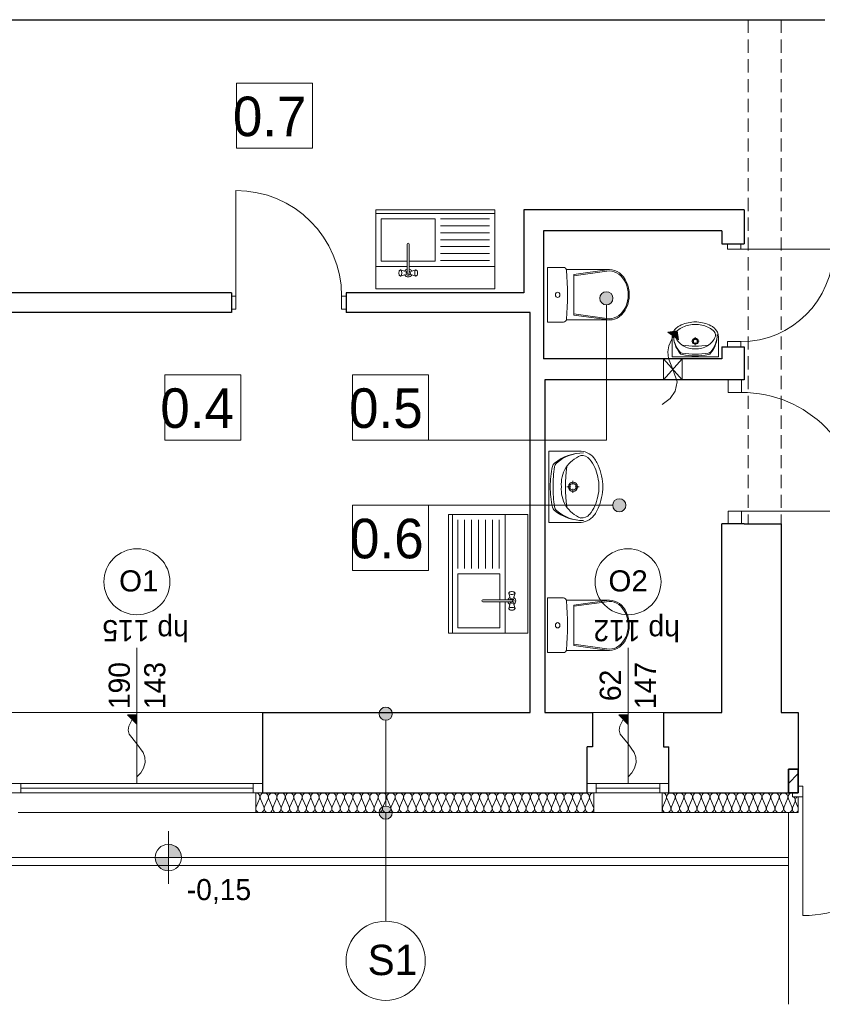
# Model space of a CAD drawing. Header units: inches. Extents: x -515158 to -470211, y -1887 to 84268.
# Tile 23 of 102: x -487257 to -481176, y -875 to 6588. Entities that reach past the tile are written whole.
import ezdxf

# ---------------------------------------------------------------- set-up
doc = ezdxf.new("R2010")
doc.units = ezdxf.units.IN
doc.header["$MEASUREMENT"] = 0
doc.linetypes.add('Krawędzie ukryte', pattern=[150, 100, -50])
for name, color, linetype, lineweight in [('#podkład', 252, 'Continuous', 9), ('A-Okna_Nr_Pióra__9', 252, 'Continuous', 9), ('Arch drzwi_Nr_Pióra__10', 252, 'Continuous', 18), ('Arch ocieplenie_Nr_Pióra__9', 252, 'Continuous', 9), ('Arch opisy okien_Nr_Pióra__9', 252, 'Continuous', 9), ('Arch opisy_Nr_Pióra__1', 252, 'Continuous', 25), ('Arch opisy_Nr_Pióra__21', 252, 'Continuous', 9), ('Arch opisy_Nr_Pióra__9', 252, 'Continuous', 9), ('Arch stropy_Nr_Pióra__21', 252, 'Continuous', 9), ('Arch teren_Nr_Pióra__5', 252, 'Continuous', 13), ('Arch wykończenie_Nr_Pióra__3', 252, 'Continuous', 18), ('Arch zmurowania_Nr_Pióra__21', 252, 'Continuous', 9), ('Arch zmurowania_Nr_Pióra__27', 252, 'Continuous', 35), ('INWENT OPISY_Nr_Pióra__21', 252, 'Continuous', 9), ('INWENT RZĘDNE_Nr_Pióra__21', 252, 'Continuous', 9), ('INWENT wyposarzenie_Nr_Pióra__21', 252, 'Continuous', 9), ('INWENT. DRZWI_Nr_Pióra__5', 252, 'Continuous', 13), ('INWENT. OKNA_Nr_Pióra__21', 252, 'Continuous', 9), ('INWENT. OKNA_Nr_Pióra__5', 252, 'Continuous', 13), ('INWENT.ŚCIANY_Nr_Pióra__1', 252, 'Continuous', 25), ('INWENT.ŚCIANY_Nr_Pióra__21', 252, 'Continuous', 9), ('Istniejące kominy_Nr_Pióra__21', 252, 'Continuous', 9), ('Istniejące stropy_Nr_Pióra__5', 252, 'Continuous', 13)]:
    doc.layers.add(name, color=color, linetype=linetype, lineweight=lineweight)
doc.styles.add('GENERATED_STYLE_10', font='arial.ttf')
doc.styles.add('GENERATED_STYLE_3', font='txt')
doc.styles.add('GENERATED_STYLE_4', font='txt')
doc.styles.add('GENERATED_STYLE_7', font='txt')

# ---------------------------------------------------------------- blocks, each defined once
blk = doc.blocks.new('parter')
at = {"layer": 'A-Okna_Nr_Pióra__9', "linetype": 'Continuous'}
for points in [[(-486368.3, 33448.5), (-486368.7, 33377.8), (-486439, 33448.9)], [(-482648.3, 33448.5), (-482648.7, 33377.8), (-482719, 33448.9)]]:
    blk.add_hatch(color=252, dxfattribs=at).paths.add_polyline_path(points, flags=0)
at = {"layer": 'Arch opisy_Nr_Pióra__21', "linetype": 'Continuous'}
for points in [[(-484434, 33457.6), (-484437.8, 33476.8), (-484448.6, 33493), (-484464.9, 33503.8), (-484484, 33507.6), (-484503.1, 33503.8), (-484519.3, 33493), (-484530.2, 33476.8), (-484534, 33457.6), (-484530.2, 33438.5), (-484519.3, 33422.3), (-484503.1, 33411.4), (-484484, 33407.6), (-484464.9, 33411.4), (-484448.6, 33422.3), (-484437.8, 33438.5)], [(-484434, 32707.6), (-484437.8, 32726.8), (-484448.6, 32743), (-484464.9, 32753.8), (-484484, 32757.6), (-484503.1, 32753.8), (-484519.3, 32743), (-484530.2, 32726.8), (-484534, 32707.6), (-484530.2, 32688.5), (-484519.3, 32672.3), (-484503.1, 32661.4), (-484484, 32657.6), (-484464.9, 32661.4), (-484448.6, 32672.3), (-484437.8, 32688.5)]]:
    blk.add_hatch(color=252, dxfattribs=at).paths.add_polyline_path(points, flags=0)
at = {"layer": 'Arch zmurowania_Nr_Pióra__21', "linetype": 'Continuous'}
h = blk.add_hatch(dxfattribs=at)
h.set_pattern_fill('Common_Brick', color=252, style=0, pattern_type=2)
h.set_pattern_definition([(45, (0, 0), (-91.923878, 91.923878), [])])
h.paths.add_polyline_path([(-481358.3, 33037.6), (-481433.3, 33037.6), (-481433.3, 32857.6), (-481358.3, 32857.6)], flags=0)
at = {"layer": 'INWENT OPISY_Nr_Pióra__21', "linetype": 'Continuous'}
for points in [[(-482762.3, 36606.2), (-482766.1, 36625.3), (-482777, 36641.6), (-482793.2, 36652.4), (-482812.3, 36656.2), (-482831.5, 36652.4), (-482847.7, 36641.6), (-482858.5, 36625.3), (-482862.3, 36606.2), (-482858.5, 36587.1), (-482847.7, 36570.9), (-482831.5, 36560), (-482812.3, 36556.2), (-482793.2, 36560), (-482777, 36570.9), (-482766.1, 36587.1)], [(-482664.2, 35037.3), (-482668, 35056.4), (-482678.9, 35072.6), (-482695.1, 35083.4), (-482714.2, 35087.3), (-482733.4, 35083.4), (-482749.6, 35072.6), (-482760.4, 35056.4), (-482764.2, 35037.3), (-482760.4, 35018.1), (-482749.6, 35001.9), (-482733.4, 34991.1), (-482714.2, 34987.3), (-482695.1, 34991.1), (-482678.9, 35001.9), (-482668, 35018.1)]]:
    blk.add_hatch(color=252, dxfattribs=at).paths.add_polyline_path(points, flags=0)
at = {"layer": 'INWENT RZĘDNE_Nr_Pióra__21', "linetype": 'Continuous'}
for points in [[(-486130.6, 32367.6), (-486030.6, 32367.6), (-486038.2, 32405.9), (-486059.9, 32438.3), (-486092.4, 32460), (-486130.6, 32467.6)], [(-486130.6, 32367.6), (-486230.6, 32367.6), (-486223, 32329.4), (-486201.3, 32296.9), (-486168.9, 32275.2), (-486130.6, 32267.6)]]:
    blk.add_hatch(color=252, dxfattribs=at).paths.add_polyline_path(points, flags=0)
at = {"layer": 'Istniejące kominy_Nr_Pióra__21', "linetype": 'Continuous'}
blk.add_hatch(color=252, dxfattribs=at).paths.add_polyline_path([(-482276.8, 36360.6), (-482265.4, 36290.8), (-482346.6, 36349.1)], flags=0)
at = {"color": 252}
for p, q in [((-485615.5, 37742.8), (-485615.5, 38236.9)), ((-485615.5, 38236.9), (-485039.5, 38236.9)), ((-485039.5, 38236.9), (-485039.5, 37742.8)), ((-485039.5, 37742.8), (-485615.5, 37742.8)), ((-486158.2, 35531.7), (-486158.2, 36025.8)), ((-486158.2, 36025.8), (-485582.2, 36025.8)), ((-485582.2, 36025.8), (-485582.2, 35531.7)), ((-484735, 35531.7), (-484735, 36025.8)), ((-484735, 36025.8), (-484159, 36025.8)), ((-484159, 36025.8), (-484159, 35531.7)), ((-485582.2, 35531.7), (-486158.2, 35531.7)), ((-484159, 35531.7), (-484735, 35531.7)), ((-484735, 34543.1), (-484735, 35037.3)), ((-484735, 35037.3), (-484159, 35037.3)), ((-484159, 35037.3), (-484159, 34543.1)), ((-484159, 34543.1), (-484735, 34543.1))]:
    blk.add_line(p, q, dxfattribs=at)
at = {"layer": 'A-Okna_Nr_Pióra__9', "color": 252, "linetype": 'Continuous'}
for p, q in [((-486368.7, 33377.8), (-486439, 33448.9)), ((-486368.3, 33448.5), (-486439, 33448.9)), ((-486368.3, 33448.5), (-486368.7, 33377.8)), ((-482648.7, 33377.8), (-482719, 33448.9)), ((-482648.3, 33448.5), (-482719, 33448.9)), ((-482648.3, 33448.5), (-482648.7, 33377.8))]:
    blk.add_line(p, q, dxfattribs=at)
at = {"layer": 'A-Okna_Nr_Pióra__9', "color": 252, "linetype": 'Continuous', "flags": 128}
for points in [[(-486368.3, 32977.9), (-486339.2, 33009.1), (-486317.9, 33044.1), (-486305.7, 33088.8), (-486308.2, 33127.5), (-486321.2, 33164), (-486368.3, 33228.5), (-486427.9, 33301.8), (-486435, 33333.8), (-486431, 33363.7), (-486403.9, 33413.3)], [(-482648.3, 32977.9), (-482619.2, 33009.1), (-482597.9, 33044.1), (-482585.7, 33088.8), (-482588.2, 33127.5), (-482601.2, 33164), (-482648.3, 33228.5), (-482707.9, 33301.8), (-482715, 33333.8), (-482711, 33363.7), (-482683.9, 33413.3)]]:
    blk.add_lwpolyline(points, dxfattribs=at)
at = {"layer": 'Arch drzwi_Nr_Pióra__10', "color": 252, "linetype": 'Continuous'}
for p, q in [((-481403.3, 32827.6), (-481403.3, 32857.6)), ((-481323.3, 32907.6), (-481358.3, 32907.6)), ((-481323.3, 32827.6), (-481323.3, 32907.6)), ((-481403.3, 32827.6), (-481323.3, 32827.6)), ((-481323.3, 32827.6), (-481323.3, 31927.6))]:
    blk.add_line(p, q, dxfattribs=at)
blk.add_arc((-481323.3, 32827.6), 900, 270, 0, dxfattribs=at)
at = {"layer": 'Arch ocieplenie_Nr_Pióra__9', "color": 252, "linetype": 'Continuous'}
for p, q in [((-485465.6, 32752.3), (-485439, 32812.9)), ((-485433.6, 32812.9), (-485407, 32752.3)), ((-485401.6, 32752.3), (-485375, 32812.9)), ((-485369.6, 32812.9), (-485343, 32752.3)), ((-485337.6, 32752.3), (-485311, 32812.9)), ((-485305.6, 32812.9), (-485279, 32752.3)), ((-485273.6, 32752.3), (-485247, 32812.9)), ((-485241.6, 32812.9), (-485215, 32752.3)), ((-485209.6, 32752.3), (-485183, 32812.9)), ((-485177.6, 32812.9), (-485151, 32752.3)), ((-485145.6, 32752.3), (-485119, 32812.9)), ((-485113.6, 32812.9), (-485087, 32752.3)), ((-485081.6, 32752.3), (-485055, 32812.9)), ((-485049.6, 32812.9), (-485023, 32752.3)), ((-485017.6, 32752.3), (-484991, 32812.9)), ((-484985.6, 32812.9), (-484959, 32752.3)), ((-484953.6, 32752.3), (-484927, 32812.9)), ((-484921.6, 32812.9), (-484895, 32752.3)), ((-484889.6, 32752.3), (-484863, 32812.9)), ((-484857.6, 32812.9), (-484831, 32752.3)), ((-484825.6, 32752.3), (-484799, 32812.9)), ((-484793.6, 32812.9), (-484767, 32752.3)), ((-484761.6, 32752.3), (-484735, 32812.9)), ((-484729.6, 32812.9), (-484703, 32752.3)), ((-484697.6, 32752.3), (-484671, 32812.9)), ((-484665.6, 32812.9), (-484639, 32752.3)), ((-484633.6, 32752.3), (-484607, 32812.9)), ((-484601.6, 32812.9), (-484575, 32752.3)), ((-484569.6, 32752.3), (-484543, 32812.9)), ((-484537.6, 32812.9), (-484511, 32752.3)), ((-484505.6, 32752.3), (-484479, 32812.9)), ((-484473.6, 32812.9), (-484447, 32752.3)), ((-484441.6, 32752.3), (-484415, 32812.9)), ((-484409.6, 32812.9), (-484383, 32752.3)), ((-484377.6, 32752.3), (-484351, 32812.9)), ((-484345.6, 32812.9), (-484319, 32752.3)), ((-484313.6, 32752.3), (-484287, 32812.9)), ((-484281.6, 32812.9), (-484255, 32752.3)), ((-484249.6, 32752.3), (-484223, 32812.9)), ((-484217.6, 32812.9), (-484191, 32752.3)), ((-484185.6, 32752.3), (-484159, 32812.9)), ((-484153.6, 32812.9), (-484127, 32752.3)), ((-484121.6, 32752.3), (-484095, 32812.9)), ((-484089.6, 32812.9), (-484063, 32752.3)), ((-484057.6, 32752.3), (-484031, 32812.9)), ((-484025.6, 32812.9), (-483999, 32752.3)), ((-483993.6, 32752.3), (-483967, 32812.9)), ((-483961.6, 32812.9), (-483935, 32752.3)), ((-483929.6, 32752.3), (-483903, 32812.9)), ((-483897.6, 32812.9), (-483871, 32752.3)), ((-483865.6, 32752.3), (-483839, 32812.9)), ((-483833.6, 32812.9), (-483807, 32752.3)), ((-483801.6, 32752.3), (-483775, 32812.9)), ((-483769.6, 32812.9), (-483743, 32752.3)), ((-483737.6, 32752.3), (-483711, 32812.9)), ((-483705.6, 32812.9), (-483679, 32752.3)), ((-483673.6, 32752.3), (-483647, 32812.9)), ((-483641.6, 32812.9), (-483615, 32752.3)), ((-483609.6, 32752.3), (-483583, 32812.9)), ((-483577.6, 32812.9), (-483551, 32752.3)), ((-483545.6, 32752.3), (-483519, 32812.9)), ((-483513.6, 32812.9), (-483487, 32752.3)), ((-483481.6, 32752.3), (-483455, 32812.9)), ((-483449.6, 32812.9), (-483423, 32752.3)), ((-483417.6, 32752.3), (-483391, 32812.9)), ((-483385.6, 32812.9), (-483359, 32752.3)), ((-483353.6, 32752.3), (-483327, 32812.9)), ((-483321.6, 32812.9), (-483295, 32752.3)), ((-483289.6, 32752.3), (-483263, 32812.9)), ((-483257.6, 32812.9), (-483231, 32752.3)), ((-483225.6, 32752.3), (-483199, 32812.9)), ((-483193.6, 32812.9), (-483167, 32752.3)), ((-483161.6, 32752.3), (-483135, 32812.9)), ((-483129.6, 32812.9), (-483103, 32752.3)), ((-483097.6, 32752.3), (-483071, 32812.9)), ((-483065.6, 32812.9), (-483039, 32752.3)), ((-483033.6, 32752.3), (-483007, 32812.9)), ((-483001.6, 32812.9), (-482975, 32752.3)), ((-482969.6, 32752.3), (-482943, 32812.9)), ((-482937.6, 32812.9), (-482911, 32752.3)), ((-482385.6, 32752.3), (-482358.3, 32812.9)), ((-482352.7, 32812.9), (-482325.4, 32752.3)), ((-482319.9, 32752.3), (-482292.6, 32812.9)), ((-482287.1, 32812.9), (-482259.8, 32752.3)), ((-482254.2, 32752.3), (-482226.9, 32812.9)), ((-482221.4, 32812.9), (-482194.1, 32752.3)), ((-482188.6, 32752.3), (-482161.3, 32812.9)), ((-482155.7, 32812.9), (-482128.4, 32752.3)), ((-482122.9, 32752.3), (-482095.6, 32812.9)), ((-482090.1, 32812.9), (-482062.8, 32752.3)), ((-482057.2, 32752.3), (-482029.9, 32812.9)), ((-482024.4, 32812.9), (-481997.1, 32752.3)), ((-481991.6, 32752.3), (-481964.3, 32812.9)), ((-481958.7, 32812.9), (-481931.4, 32752.3)), ((-481925.9, 32752.3), (-481898.6, 32812.9)), ((-481893.1, 32812.9), (-481865.8, 32752.3)), ((-481860.2, 32752.3), (-481832.9, 32812.9)), ((-481827.4, 32812.9), (-481800.1, 32752.3)), ((-481794.6, 32752.3), (-481767.3, 32812.9)), ((-481761.7, 32812.9), (-481734.4, 32752.3)), ((-481728.9, 32752.3), (-481701.6, 32812.9)), ((-481696.1, 32812.9), (-481668.8, 32752.3)), ((-481663.2, 32752.3), (-481635.9, 32812.9)), ((-481630.4, 32812.9), (-481603.1, 32752.3)), ((-481597.6, 32752.3), (-481570.3, 32812.9)), ((-481564.7, 32812.9), (-481537.4, 32752.3)), ((-481531.9, 32752.3), (-481504.6, 32812.9)), ((-481499.1, 32812.9), (-481471.8, 32752.3)), ((-481466.2, 32752.3), (-481438.9, 32812.9)), ((-481433.4, 32812.9), (-481406.1, 32752.3)), ((-481401.4, 32743.4), (-481382.7, 32791.9)), ((-481378.9, 32791.9), (-481360.2, 32743.4))]:
    blk.add_line(p, q, dxfattribs=at)
for centre, major_axis, ratio, start_param, end_param in [((-485468.3, 32825.7), (32, 0), 0.996929, 5.870392, 7.853982), ((-485404.3, 32825.7), (32, 0), 0.996929, 5.870392, 9.837571), ((-485340.3, 32825.7), (32, 0), 0.996929, 5.870392, 9.837571), ((-485276.3, 32825.7), (32, 0), 0.996929, 5.870392, 9.837571), ((-485212.3, 32825.7), (32, 0), 0.996929, 5.870392, 9.837571), ((-485148.3, 32825.7), (32, 0), 0.996929, 5.870392, 9.837571), ((-485084.3, 32825.7), (32, 0), 0.996929, 5.870392, 9.837571), ((-485020.3, 32825.7), (32, 0), 0.996929, 5.870392, 9.837571), ((-484956.3, 32825.7), (32, 0), 0.996929, 5.870392, 9.837571), ((-484892.3, 32825.7), (32, 0), 0.996929, 5.870392, 9.837571), ((-484828.3, 32825.7), (32, 0), 0.996929, 5.870392, 9.837571), ((-484764.3, 32825.7), (32, 0), 0.996929, 5.870392, 9.837571), ((-484700.3, 32825.7), (32, 0), 0.996929, 5.870392, 9.837571), ((-484636.3, 32825.7), (32, 0), 0.996929, 5.870392, 9.837571), ((-484572.3, 32825.7), (32, 0), 0.996929, 5.870392, 9.837571), ((-484508.3, 32825.7), (32, 0), 0.996929, 5.870392, 9.837571), ((-484444.3, 32825.7), (32, 0), 0.996929, 5.870392, 9.837571), ((-484380.3, 32825.7), (32, 0), 0.996929, 5.870392, 9.837571), ((-484316.3, 32825.7), (32, 0), 0.996929, 5.870392, 9.837571), ((-484252.3, 32825.7), (32, 0), 0.996929, 5.870392, 9.837571), ((-484188.3, 32825.7), (32, 0), 0.996929, 5.870392, 9.837571), ((-484124.3, 32825.7), (32, 0), 0.996929, 5.870392, 9.837571), ((-484060.3, 32825.7), (32, 0), 0.996929, 5.870392, 9.837571), ((-483996.3, 32825.7), (32, 0), 0.996929, 5.870392, 9.837571), ((-483932.3, 32825.7), (32, 0), 0.996929, 5.870392, 9.837571), ((-483868.3, 32825.7), (32, 0), 0.996929, 5.870392, 9.837571), ((-483804.3, 32825.7), (32, 0), 0.996929, 5.870392, 9.837571), ((-483740.3, 32825.7), (32, 0), 0.996929, 5.870392, 9.837571), ((-483676.3, 32825.7), (32, 0), 0.996929, 5.870392, 9.837571), ((-483612.3, 32825.7), (32, 0), 0.996929, 5.870392, 9.837571), ((-483548.3, 32825.7), (32, 0), 0.996929, 5.870392, 9.837571), ((-483484.3, 32825.7), (32, 0), 0.996929, 5.870392, 9.837571), ((-483420.3, 32825.7), (32, 0), 0.996929, 5.870392, 9.837571), ((-483356.3, 32825.7), (32, 0), 0.996929, 5.870392, 9.837571), ((-483292.3, 32825.7), (32, 0), 0.996929, 5.870392, 9.837571), ((-483228.3, 32825.7), (32, 0), 0.996929, 5.870392, 9.837571), ((-483164.3, 32825.7), (32, 0), 0.996929, 5.870392, 9.837571), ((-483100.3, 32825.7), (32, 0), 0.996929, 5.870392, 9.837571), ((-483036.3, 32825.7), (32, 0), 0.996929, 5.870392, 9.837571), ((-482972.3, 32825.7), (32, 0), 0.996929, 5.870392, 9.837571), ((-482908.3, 32825.7), (32, 0), 0.996929, 1.570796, 3.554385), ((-482388.3, 32825.7), (32.8, 0), 0.971626, 5.870392, 7.853982), ((-482322.7, 32825.7), (32.8, 0), 0.971626, 5.870392, 9.837571), ((-482257, 32825.7), (32.8, 0), 0.971626, 5.870392, 9.837571), ((-482191.3, 32825.7), (32.8, 0), 0.971626, 5.870392, 9.837571), ((-482125.7, 32825.7), (32.8, 0), 0.971626, 5.870392, 9.837571), ((-482060, 32825.7), (32.8, 0), 0.971626, 5.870392, 9.837571), ((-481994.3, 32825.7), (32.8, 0), 0.971626, 5.870392, 9.837571), ((-481928.7, 32825.7), (32.8, 0), 0.971626, 5.870392, 9.837571), ((-481863, 32825.7), (32.8, 0), 0.971626, 5.870392, 9.837571), ((-481797.3, 32825.7), (32.8, 0), 0.971626, 5.870392, 9.837571), ((-481731.7, 32825.7), (32.8, 0), 0.971626, 5.870392, 9.837571), ((-481666, 32825.7), (32.8, 0), 0.971626, 5.870392, 9.837571), ((-481600.3, 32825.7), (32.8, 0), 0.971626, 5.870392, 9.837571), ((-481534.7, 32825.7), (32.8, 0), 0.971626, 5.870392, 9.837571), ((-481469, 32825.7), (32.8, 0), 0.971626, 5.870392, 9.837571), ((-481403.3, 32825.7), (32.8, 0), 0.971626, 1.570796, 3.554385), ((-481403.3, 32802.1), (0, 25.5), 0.881607, 4.299596, 6.283185), ((-481358.3, 32802.1), (0, 25.5), 0.881607, 0, 1.983589), ((-485436.3, 32739.5), (32, 0), 0.996929, 2.728799, 6.695979), ((-485372.3, 32739.5), (32, 0), 0.996929, 2.728799, 6.695979), ((-485308.3, 32739.5), (32, 0), 0.996929, 2.728799, 6.695979), ((-485244.3, 32739.5), (32, 0), 0.996929, 2.728799, 6.695979), ((-485180.3, 32739.5), (32, 0), 0.996929, 2.728799, 6.695979), ((-485116.3, 32739.5), (32, 0), 0.996929, 2.728799, 6.695979), ((-485052.3, 32739.5), (32, 0), 0.996929, 2.728799, 6.695979), ((-484988.3, 32739.5), (32, 0), 0.996929, 2.728799, 6.695979), ((-484924.3, 32739.5), (32, 0), 0.996929, 2.728799, 6.695979), ((-484860.3, 32739.5), (32, 0), 0.996929, 2.728799, 6.695979), ((-484796.3, 32739.5), (32, 0), 0.996929, 2.728799, 6.695979), ((-484732.3, 32739.5), (32, 0), 0.996929, 2.728799, 6.695979), ((-484668.3, 32739.5), (32, 0), 0.996929, 2.728799, 6.695979), ((-484604.3, 32739.5), (32, 0), 0.996929, 2.728799, 6.695979), ((-484540.3, 32739.5), (32, 0), 0.996929, 2.728799, 6.695979), ((-484476.3, 32739.5), (32, 0), 0.996929, 2.728799, 6.695979), ((-484412.3, 32739.5), (32, 0), 0.996929, 2.728799, 6.695979), ((-484348.3, 32739.5), (32, 0), 0.996929, 2.728799, 6.695979), ((-484284.3, 32739.5), (32, 0), 0.996929, 2.728799, 6.695979), ((-484220.3, 32739.5), (32, 0), 0.996929, 2.728799, 6.695979), ((-484156.3, 32739.5), (32, 0), 0.996929, 2.728799, 6.695979), ((-484092.3, 32739.5), (32, 0), 0.996929, 2.728799, 6.695979), ((-484028.3, 32739.5), (32, 0), 0.996929, 2.728799, 6.695979), ((-483964.3, 32739.5), (32, 0), 0.996929, 2.728799, 6.695979), ((-483900.3, 32739.5), (32, 0), 0.996929, 2.728799, 6.695979), ((-483836.3, 32739.5), (32, 0), 0.996929, 2.728799, 6.695979), ((-483772.3, 32739.5), (32, 0), 0.996929, 2.728799, 6.695979), ((-483708.3, 32739.5), (32, 0), 0.996929, 2.728799, 6.695979), ((-483644.3, 32739.5), (32, 0), 0.996929, 2.728799, 6.695979), ((-483580.3, 32739.5), (32, 0), 0.996929, 2.728799, 6.695979), ((-483516.3, 32739.5), (32, 0), 0.996929, 2.728799, 6.695979), ((-483452.3, 32739.5), (32, 0), 0.996929, 2.728799, 6.695979), ((-483388.3, 32739.5), (32, 0), 0.996929, 2.728799, 6.695979), ((-483324.3, 32739.5), (32, 0), 0.996929, 2.728799, 6.695979), ((-483260.3, 32739.5), (32, 0), 0.996929, 2.728799, 6.695979), ((-483196.3, 32739.5), (32, 0), 0.996929, 2.728799, 6.695979), ((-483132.3, 32739.5), (32, 0), 0.996929, 2.728799, 6.695979), ((-483068.3, 32739.5), (32, 0), 0.996929, 2.728799, 6.695979), ((-483004.3, 32739.5), (32, 0), 0.996929, 2.728799, 6.695979), ((-482940.3, 32739.5), (32, 0), 0.996929, 2.728799, 6.695979), ((-482355.5, 32739.5), (32.8, 0), 0.971626, 2.728799, 6.695979), ((-482289.8, 32739.5), (32.8, 0), 0.971626, 2.728799, 6.695979), ((-482224.2, 32739.5), (32.8, 0), 0.971626, 2.728799, 6.695979), ((-482158.5, 32739.5), (32.8, 0), 0.971626, 2.728799, 6.695979), ((-482092.8, 32739.5), (32.8, 0), 0.971626, 2.728799, 6.695979), ((-482027.2, 32739.5), (32.8, 0), 0.971626, 2.728799, 6.695979), ((-481961.5, 32739.5), (32.8, 0), 0.971626, 2.728799, 6.695979), ((-481895.8, 32739.5), (32.8, 0), 0.971626, 2.728799, 6.695979), ((-481830.2, 32739.5), (32.8, 0), 0.971626, 2.728799, 6.695979), ((-481764.5, 32739.5), (32.8, 0), 0.971626, 2.728799, 6.695979), ((-481698.8, 32739.5), (32.8, 0), 0.971626, 2.728799, 6.695979), ((-481633.2, 32739.5), (32.8, 0), 0.971626, 2.728799, 6.695979), ((-481567.5, 32739.5), (32.8, 0), 0.971626, 2.728799, 6.695979), ((-481501.8, 32739.5), (32.8, 0), 0.971626, 2.728799, 6.695979), ((-481436.2, 32739.5), (32.8, 0), 0.971626, 2.728799, 6.695979), ((-481380.8, 32733.2), (0, 25.5), 0.881607, 1.158003, 5.125183)]:
    blk.add_ellipse(centre, major_axis=major_axis, ratio=ratio, start_param=start_param, end_param=end_param, dxfattribs=at)
at = {"layer": 'Arch opisy_Nr_Pióra__21', "color": 252, "linetype": 'Continuous'}
for p, q in [((-484484, 33407.6), (-484484, 32757.6)), ((-484484, 32707.6), (-484484, 31885))]:
    blk.add_line(p, q, dxfattribs=at)
for centre, radius in [((-484484, 33457.6), 50), ((-484484, 32707.6), 50), ((-484484, 31585), 300)]:
    blk.add_circle(centre, radius, dxfattribs=at)
at = {"layer": 'Arch opisy_Nr_Pióra__9', "color": 252, "linetype": 'Continuous'}
for centre in [(-486368.3, 34457.6), (-482648.3, 34457.6)]:
    blk.add_circle(centre, 250, dxfattribs=at)
at = {"layer": 'Arch stropy_Nr_Pióra__21', "color": 252, "linetype": 'Continuous'}
blk.add_line((-481433.3, 32707.6), (-481433.3, 31255.1), dxfattribs=at)
at = {"layer": 'Arch teren_Nr_Pióra__5', "color": 252, "linetype": 'Continuous'}
for p, q in [((-481433.3, 32367.6), (-489038.3, 32367.6)), ((-481433.3, 32307.6), (-489098.3, 32307.6))]:
    blk.add_line(p, q, dxfattribs=at)
at = {"layer": 'Arch wykończenie_Nr_Pióra__3', "color": 252, "linetype": 'Continuous'}
for p, q in [((-485468.3, 32707.6), (-485468.3, 32857.6)), ((-482908.3, 32707.6), (-482908.3, 32857.6)), ((-482388.3, 32707.6), (-482388.3, 32857.6)), ((-481358.3, 32707.6), (-481358.3, 32827.6)), ((-485468.3, 32707.6), (-482908.3, 32707.6)), ((-481358.3, 32707.6), (-482388.3, 32707.6))]:
    blk.add_line(p, q, dxfattribs=at)
at = {"layer": 'Arch zmurowania_Nr_Pióra__27', "color": 252, "linetype": 'Continuous'}
for p, q in [((-481433.3, 33037.6), (-481433.3, 32857.6)), ((-481358.3, 33037.6), (-481433.3, 33037.6)), ((-481358.3, 32857.6), (-481358.3, 33037.6)), ((-481433.3, 32857.6), (-481358.3, 32857.6))]:
    blk.add_line(p, q, dxfattribs=at)
at = {"layer": 'INWENT OPISY_Nr_Pióra__21', "color": 252, "linetype": 'Continuous'}
for p, q in [((-485615.5, 37742.8), (-485615.5, 38236.9)), ((-485615.5, 38236.9), (-485039.5, 38236.9)), ((-485039.5, 38236.9), (-485039.5, 37742.8)), ((-485039.5, 37742.8), (-485615.5, 37742.8)), ((-482812.3, 35531.7), (-482812.3, 36556.2)), ((-486158.2, 35531.7), (-486158.2, 36025.8)), ((-486158.2, 36025.8), (-485582.2, 36025.8)), ((-485582.2, 36025.8), (-485582.2, 35531.7)), ((-484735, 35531.7), (-484735, 36025.8)), ((-484735, 36025.8), (-484159, 36025.8)), ((-484159, 36025.8), (-484159, 35531.7)), ((-485582.2, 35531.7), (-486158.2, 35531.7)), ((-484159, 35531.7), (-484735, 35531.7)), ((-484159, 35531.7), (-482812.3, 35531.7)), ((-484735, 34543.1), (-484735, 35037.3)), ((-484735, 35037.3), (-484159, 35037.3)), ((-484159, 35037.3), (-482764.2, 35037.3)), ((-484159, 35037.3), (-484159, 34543.1)), ((-484159, 34543.1), (-484735, 34543.1))]:
    blk.add_line(p, q, dxfattribs=at)
for centre in [(-482812.3, 36606.2), (-482714.2, 35037.3)]:
    blk.add_circle(centre, 50, dxfattribs=at)
at = {"layer": 'INWENT RZĘDNE_Nr_Pióra__21', "color": 252, "linetype": 'Continuous'}
for p, q in [((-486130.6, 32167.6), (-486130.6, 32567.6)), ((-486330.6, 32367.6), (-485930.6, 32367.6))]:
    blk.add_line(p, q, dxfattribs=at)
blk.add_circle((-486130.6, 32367.6), 100, dxfattribs=at)
at = {"layer": 'INWENT wyposarzenie_Nr_Pióra__21', "color": 252, "linetype": 'Continuous'}
for p, q in [((-484558.3, 37277.6), (-484558.3, 36677.6)), ((-484558.3, 37277.6), (-483658.3, 37277.6)), ((-484558.3, 37277.6), (-484558.3, 37227.6)), ((-484558.3, 36847.6), (-484558.3, 37247.6)), ((-484558.3, 37247.6), (-483658.3, 37247.6)), ((-483658.3, 37277.6), (-483658.3, 36677.6)), ((-483658.3, 37277.6), (-483658.3, 37227.6)), ((-483658.3, 37247.6), (-483658.3, 36847.6)), ((-484108.3, 37207.6), (-484518.3, 37207.6)), ((-484518.3, 37207.6), (-484518.3, 36887.6)), ((-484108.3, 36887.6), (-484108.3, 37207.6)), ((-484068.3, 37207.6), (-483698.3, 37207.6)), ((-484068.3, 37155.1), (-483698.3, 37155.1)), ((-484068.3, 37102.6), (-483698.3, 37102.6)), ((-484321.2, 36796.2), (-484321.2, 37016.5)), ((-484305.4, 37016.5), (-484305.4, 36796.2)), ((-484068.3, 37050.1), (-483698.3, 37050.1)), ((-484068.3, 36997.6), (-483698.3, 36997.6)), ((-484068.3, 36945.1), (-483698.3, 36945.1)), ((-484518.3, 36887.6), (-484321.2, 36887.6)), ((-484305.4, 36887.6), (-484108.3, 36887.6)), ((-484068.3, 36892.6), (-483698.3, 36892.6)), ((-484321.2, 36847.6), (-484558.3, 36847.6)), ((-484383.3, 36801.1), (-484382.5, 36807.6)), ((-484383.3, 36794.2), (-484383.3, 36801.1)), ((-484382.5, 36787.6), (-484383.3, 36794.2)), ((-484382.5, 36807.6), (-484380.9, 36813)), ((-484380.9, 36813), (-484378.9, 36816.4)), ((-484373.7, 36820.2), (-484378.9, 36816.4)), ((-484373.7, 36820.2), (-484370.9, 36821.6)), ((-484333.4, 36809.7), (-484370.9, 36821.6)), ((-484370.9, 36821.6), (-484368.1, 36820.2)), ((-484368.1, 36820.2), (-484365.6, 36816)), ((-484365.6, 36816), (-484363.8, 36809.6)), ((-484363.8, 36809.6), (-484362.8, 36801.8)), ((-484362.8, 36793.5), (-484363.8, 36785.6)), ((-484362.8, 36801.8), (-484362.8, 36793.5)), ((-483658.3, 36847.6), (-484305.4, 36847.6)), ((-484293.2, 36809.7), (-484255.7, 36821.6)), ((-484263.8, 36801.8), (-484262.8, 36809.6)), ((-484263.8, 36793.5), (-484263.8, 36801.8)), ((-484262.8, 36785.6), (-484263.8, 36793.5)), ((-484262.8, 36809.6), (-484261, 36816)), ((-484261, 36816), (-484258.5, 36820.2)), ((-484258.5, 36820.2), (-484255.7, 36821.6)), ((-484255.7, 36821.6), (-484252.9, 36820.2)), ((-484252.9, 36820.2), (-484247.8, 36816.4)), ((-484247.8, 36816.4), (-484245.7, 36813)), ((-484245.7, 36813), (-484244.2, 36807.6)), ((-484244.2, 36807.6), (-484243.4, 36801.1)), ((-484243.4, 36794.2), (-484244.2, 36787.6)), ((-484243.4, 36801.1), (-484243.4, 36794.2)), ((-483258.3, 36839.9), (-483135.8, 36839.9)), ((-483258.3, 36425.4), (-483258.3, 36839.9)), ((-483116.2, 36823.5), (-482789.4, 36823.5)), ((-482789.8, 36823.5), (-483058.7, 36786.3)), ((-482789.8, 36813.7), (-483058.7, 36776.6)), ((-484380.9, 36782.3), (-484382.5, 36787.6)), ((-484378.9, 36778.8), (-484380.9, 36782.3)), ((-484373.7, 36775.1), (-484378.9, 36778.8)), ((-484370.9, 36773.6), (-484373.7, 36775.1)), ((-484333.4, 36785.6), (-484370.9, 36773.6)), ((-484368.1, 36775.1), (-484370.9, 36773.6)), ((-484365.6, 36779.2), (-484368.1, 36775.1)), ((-484363.8, 36785.6), (-484365.6, 36779.2)), ((-484293.2, 36785.6), (-484255.7, 36773.6)), ((-484261, 36779.2), (-484262.8, 36785.6)), ((-484258.5, 36775.1), (-484261, 36779.2)), ((-484255.7, 36773.6), (-484258.5, 36775.1)), ((-484252.9, 36775.1), (-484255.7, 36773.6)), ((-484252.9, 36775.1), (-484247.8, 36778.8)), ((-484245.7, 36782.3), (-484247.8, 36778.8)), ((-484244.2, 36787.6), (-484245.7, 36782.3)), ((-483058.7, 36632.6), (-483058.7, 36786.3)), ((-483658.3, 36677.6), (-484558.3, 36677.6)), ((-483058.7, 36632.6), (-483058.7, 36478.9)), ((-483258.3, 36425.4), (-483135.8, 36425.4)), ((-483116, 36441.8), (-482789.4, 36441.8)), ((-482789.8, 36451.5), (-483058.7, 36488.7)), ((-482789.8, 36441.8), (-483058.7, 36478.9)), ((-482313.3, 36161.9), (-482313.3, 36310)), ((-482167.7, 36280.7), (-482149.1, 36280.7)), ((-482138.3, 36291.5), (-482138.3, 36310.2)), ((-482138.3, 36251.3), (-482138.3, 36269.9)), ((-482127.4, 36280.7), (-482108.8, 36280.7)), ((-481963.3, 36161.9), (-481963.3, 36310)), ((-481963.3, 36161.9), (-482313.3, 36161.9)), ((-482193.5, 36161.9), (-482083.2, 36161.9)), ((-483248.3, 35447.6), (-483019.8, 35447.6)), ((-483248.3, 34907.6), (-483248.3, 35447.6)), ((-483248.3, 35262.7), (-483248.3, 35092.6)), ((-483110.5, 35177.5), (-483081.7, 35177.5)), ((-483065, 35223), (-483065, 35194.2)), ((-483065, 35160.8), (-483065, 35132)), ((-483048.3, 35177.5), (-483019.5, 35177.5)), ((-484008.3, 34967.6), (-483408.3, 34967.6)), ((-484008.3, 34067.6), (-484008.3, 34967.6)), ((-484008.3, 34967.6), (-483958.3, 34967.6)), ((-483978.3, 34967.6), (-483578.3, 34967.6)), ((-483978.3, 34067.6), (-483978.3, 34967.6)), ((-483938.3, 34557.6), (-483938.3, 34927.6)), ((-483885.8, 34557.6), (-483885.8, 34927.6)), ((-483833.3, 34557.6), (-483833.3, 34927.6)), ((-483780.8, 34557.6), (-483780.8, 34927.6)), ((-483728.3, 34557.6), (-483728.3, 34927.6)), ((-483675.8, 34557.6), (-483675.8, 34927.6)), ((-483623.3, 34557.6), (-483623.3, 34927.6)), ((-483578.3, 34967.6), (-483578.3, 34320.5)), ((-483408.3, 34967.6), (-483408.3, 34067.6)), ((-483248.3, 34907.6), (-483019.8, 34907.6)), ((-483938.3, 34517.6), (-483938.3, 34107.6)), ((-483618.3, 34517.6), (-483938.3, 34517.6)), ((-483618.3, 34320.5), (-483618.3, 34517.6)), ((-483552.3, 34370.2), (-483550.9, 34373)), ((-483540.4, 34332.7), (-483552.3, 34370.2)), ((-483550.9, 34367.4), (-483552.3, 34370.2)), ((-483550.9, 34373), (-483547.1, 34378.2)), ((-483546.7, 34364.9), (-483550.9, 34367.4)), ((-483547.1, 34378.2), (-483543.6, 34380.3)), ((-483540.3, 34363.1), (-483546.7, 34364.9)), ((-483543.6, 34380.3), (-483538.3, 34381.8)), ((-483532.5, 34362.1), (-483540.3, 34363.1)), ((-483538.3, 34381.8), (-483531.8, 34382.6)), ((-483524.2, 34362.1), (-483532.5, 34362.1)), ((-483531.8, 34382.6), (-483524.9, 34382.6)), ((-483524.9, 34382.6), (-483518.3, 34381.8)), ((-483516.3, 34363.1), (-483524.2, 34362.1)), ((-483518.3, 34381.8), (-483513, 34380.3)), ((-483516.3, 34332.7), (-483504.3, 34370.2)), ((-483509.9, 34364.9), (-483516.3, 34363.1)), ((-483513, 34380.3), (-483509.5, 34378.2)), ((-483505.8, 34367.4), (-483509.9, 34364.9)), ((-483505.8, 34373), (-483509.5, 34378.2)), ((-483505.8, 34373), (-483504.3, 34370.2)), ((-483504.3, 34370.2), (-483505.8, 34367.4)), ((-483258.3, 34334.9), (-483135.8, 34334.9)), ((-483258.3, 33920.4), (-483258.3, 34334.9)), ((-483747.2, 34320.5), (-483526.9, 34320.5)), ((-483526.9, 34304.8), (-483747.2, 34304.8)), ((-483618.3, 34107.6), (-483618.3, 34304.8)), ((-483578.3, 34304.8), (-483578.3, 34067.6)), ((-483540.4, 34292.5), (-483552.3, 34255)), ((-483552.3, 34255), (-483550.9, 34257.9)), ((-483550.9, 34252.2), (-483552.3, 34255)), ((-483550.9, 34257.9), (-483546.7, 34260.3)), ((-483546.7, 34260.3), (-483540.3, 34262.2)), ((-483540.3, 34262.2), (-483532.5, 34263.1)), ((-483532.5, 34263.1), (-483524.2, 34263.1)), ((-483524.2, 34263.1), (-483516.3, 34262.2)), ((-483516.3, 34292.5), (-483504.3, 34255)), ((-483516.3, 34262.2), (-483509.9, 34260.3)), ((-483509.9, 34260.3), (-483505.8, 34257.9)), ((-483505.8, 34257.9), (-483504.3, 34255)), ((-483504.3, 34255), (-483505.8, 34252.2)), ((-483116.2, 34318.5), (-482789.4, 34318.5)), ((-482789.8, 34318.5), (-483058.7, 34281.3)), ((-482789.8, 34308.7), (-483058.7, 34271.6)), ((-483058.7, 34127.6), (-483058.7, 34281.3)), ((-483550.9, 34252.2), (-483547.1, 34247.1)), ((-483543.6, 34245), (-483547.1, 34247.1)), ((-483538.3, 34243.5), (-483543.6, 34245)), ((-483531.8, 34242.7), (-483538.3, 34243.5)), ((-483524.9, 34242.7), (-483531.8, 34242.7)), ((-483518.3, 34243.5), (-483524.9, 34242.7)), ((-483513, 34245), (-483518.3, 34243.5)), ((-483509.5, 34247.1), (-483513, 34245)), ((-483505.8, 34252.2), (-483509.5, 34247.1)), ((-483938.3, 34107.6), (-483618.3, 34107.6)), ((-483058.7, 34127.6), (-483058.7, 33973.9)), ((-484008.3, 34067.6), (-483408.3, 34067.6)), ((-484008.3, 34067.6), (-483958.3, 34067.6)), ((-483578.3, 34067.6), (-483978.3, 34067.6)), ((-482789.8, 33946.5), (-483058.7, 33983.7)), ((-482789.8, 33936.8), (-483058.7, 33973.9)), ((-483258.3, 33920.4), (-483135.8, 33920.4)), ((-483116, 33936.8), (-482789.4, 33936.8))]:
    blk.add_line(p, q, dxfattribs=at)
for centre, radius in [((-482138.3, 36280.7), 22.7), ((-482138.3, 36280.7), 16.2), ((-483065, 35177.5), 35), ((-483065, 35177.5), 25)]:
    blk.add_circle(centre, radius, dxfattribs=at)
for centre, radius, start, end in [((-484313.3, 37016.5), 7.88, 0, 180), ((-484313.3, 36797.6), 30, 105.22531, 152.02347), ((-484313.3, 36797.6), 16.8, 118.05488, 61.94512), ((-484313.3, 36797.6), 8, 190, 350), ((-484313.3, 36797.6), 30, 27.97653, 74.77469), ((-484313.3, 36797.6), 30, 207.97653, 332.02347), ((-482129.5, 36140.1), 287.9, 94.20524, 116.2597), ((-482138.3, 36252.7), 175, 85.98758, 94.01241), ((-482147.2, 36140.1), 287.9, 63.7403, 85.79476), ((-482224.4, 36313.8), 89, 128.74542, 182.45518), ((-482239.5, 36322.7), 52.5, 130.80161, 183.93061), ((-482193.9, 36275.6), 137.9, 117.15714, 128.68481), ((-482153.5, 36215.5), 189.9, 99.99776, 129.28506), ((-482138.3, 36203), 205.2, 76.43339, 103.56661), ((-482123.1, 36215.5), 189.9, 50.71494, 80.00224), ((-482082.7, 36275.6), 137.9, 51.31519, 62.84286), ((-482037.2, 36322.7), 52.5, 356.06939, 49.19839), ((-482052.3, 36313.8), 89, 357.54482, 51.25458), ((-482106.5, 36330.3), 197.8, 179.24582, 221.39804), ((-482084.2, 36329.1), 220.1, 179.01528, 219.25775), ((-482146.7, 36376.5), 156, 201.55193, 237.15578), ((-482130, 36376.5), 156, 302.84422, 338.44807), ((-482192.4, 36329.2), 220.1, 320.66478, 0.90725), ((-482170.1, 36330.4), 197.8, 318.52449, 0.67671), ((-482233, 36218.8), 29.2, 221.39803, 262.09208), ((-482138.3, 36881.8), 638.3, 261.17957, 278.82655), ((-482150.8, 36379), 156, 238.94394, 274.60598), ((-482125.8, 36379), 156, 265.39402, 301.05606), ((-482043.8, 36218.7), 29.2, 277.83045, 318.52449), ((-482232, 36208.3), 29.2, 219.25775, 257.22851), ((-482141.6, 36607.1), 438.1, 257.22851, 270.43281), ((-482134.1, 36930.7), 747.9, 262.09208, 269.67755), ((-482141.7, 36930.7), 747.9, 270.24498, 277.83045), ((-482134.6, 36607.1), 438.1, 269.48972, 282.69402), ((-482044.7, 36208.2), 29.2, 282.69402, 320.66478), ((-483013.9, 35310.4), 137.4, 38.74542, 92.45518), ((-482990.3, 35094.1), 339.6, 89.01528, 129.25775), ((-482988.5, 35128.6), 305.1, 89.24582, 131.39804), ((-482917.3, 35190.5), 240.7, 111.55193, 147.15578), ((-483000.2, 35333.7), 80.9, 40.80161, 93.93061), ((-483165.7, 35201), 293, 9.99776, 39.28506), ((-483072.9, 35263.4), 212.8, 27.15714, 38.68481), ((-482561.4, 35182.7), 675.9, 167.22851, 180.43281), ((-483176.8, 35322.2), 45, 129.25775, 167.22851), ((-482062.2, 35171.1), 1153.8, 172.09208, 179.67755), ((-483160.5, 35323.7), 45, 131.39803, 172.09208), ((-482913.4, 35197), 240.6, 148.94394, 184.60598), ((-482137.6, 35177.6), 984.9, 171.17957, 188.82655), ((-483282, 35163.9), 444.2, 4.20524, 26.2597), ((-483185, 35177.6), 316.7, 346.43339, 13.56661), ((-482561.4, 35171.9), 675.9, 179.48972, 192.69402), ((-482062.2, 35182.8), 1153.8, 180.24498, 187.83045), ((-482913.4, 35158.3), 240.6, 175.39402, 211.05606), ((-483282, 35191.3), 444.2, 333.7403, 355.79476), ((-483108.3, 35177.6), 270, 355.98758, 4.01242), ((-483165.7, 35154.2), 293, 320.71494, 350.00224), ((-483177, 35033.2), 45, 192.69402, 230.66478), ((-483160.7, 35031.7), 45, 187.83045, 228.52449), ((-482917.3, 35164.7), 240.7, 212.84422, 248.44807), ((-482990.2, 35261.1), 339.6, 230.66478, 270.90725), ((-482988.4, 35226.6), 305.1, 228.52449, 270.67671), ((-483013.9, 35044.9), 137.4, 267.54482, 321.25458), ((-483000.2, 35021.6), 80.9, 266.06939, 319.19839), ((-483072.9, 35091.9), 212.8, 321.31519, 332.84286), ((-483528.3, 34312.6), 30, 117.97653, 164.77469), ((-483528.3, 34312.6), 16.8, 208.05488, 151.94512), ((-483528.3, 34312.6), 30, 297.97653, 62.02347), ((-483747.2, 34312.6), 7.88, 90, 270), ((-483528.3, 34312.6), 30, 195.22531, 242.02347), ((-483528.3, 34312.6), 8, 280, 80)]:
    blk.add_arc(centre, radius, start, end, dxfattribs=at)
for centre, major_axis, ratio, start_param, end_param in [((-483135.8, 36815.8), (0, 24.1), 0.857479, 4.812804, 6.283185), ((-484627.7, 36632.6), (0, 1773.6), 0.857479, 4.60742, 4.817236), ((-482789.8, 36632.6), (0, -181.1), 0.790357, 0, 3.141593), ((-482789.4, 36632.6), (0, -190.8), 0.791506, 0, 3.141593), ((-483135.8, 36449.4), (0, 24.1), 0.857479, 3.141593, 4.602988), ((-483135.8, 34310.8), (0, 24.1), 0.857479, 4.812804, 6.283185), ((-484627.7, 34127.6), (0, 1773.6), 0.857479, 4.60742, 4.817236), ((-482789.8, 34127.6), (0, -181.1), 0.790357, 0, 3.141593), ((-482789.4, 34127.6), (0, -190.8), 0.791506, 0, 3.141593), ((-483135.8, 33944.4), (0, 24.1), 0.857479, 3.141593, 4.602988)]:
    blk.add_ellipse(centre, major_axis=major_axis, ratio=ratio, start_param=start_param, end_param=end_param, dxfattribs=at)
for centre in [(-483181, 36632.6), (-483181, 34127.6)]:
    blk.add_ellipse(centre, major_axis=(0, 20.1), ratio=0.857479, dxfattribs=at)
at = {"layer": 'INWENT. DRZWI_Nr_Pióra__5', "color": 252, "linetype": 'Continuous'}
for p, q in [((-485618.3, 36622.6), (-485618.3, 37422.6)), ((-481893.3, 36977.6), (-481893.3, 37017.6)), ((-481793.3, 37017.6), (-481793.3, 36977.6)), ((-481793.3, 36977.6), (-481893.3, 36977.6)), ((-481793.3, 36977.6), (-481093.3, 36977.6)), ((-485653.3, 36622.6), (-485618.3, 36622.6)), ((-485618.3, 36622.6), (-485618.3, 36522.6)), ((-484818.3, 36622.6), (-484818.3, 36522.6)), ((-484783.3, 36622.6), (-484818.3, 36622.6)), ((-485618.3, 36522.6), (-485653.3, 36522.6)), ((-484818.3, 36522.6), (-484783.3, 36522.6)), ((-481893.3, 36277.6), (-481893.3, 36237.6)), ((-481793.3, 36277.6), (-481893.3, 36277.6)), ((-481793.3, 36237.6), (-481793.3, 36277.6)), ((-481888.3, 35892.6), (-481888.3, 35987.6)), ((-481788.3, 35987.6), (-481788.3, 35892.6)), ((-481788.3, 35892.6), (-481888.3, 35892.6)), ((-481888.3, 34992.6), (-481888.3, 34897.6)), ((-481788.3, 34992.6), (-481888.3, 34992.6)), ((-481788.3, 34992.6), (-480888.3, 34992.6)), ((-481788.3, 34897.6), (-481788.3, 34992.6))]:
    blk.add_line(p, q, dxfattribs=at)
for centre, radius, start, end in [((-485618.3, 36622.6), 800, 0, 90), ((-481793.3, 36977.6), 700, 270, 0), ((-481788.3, 34992.6), 900, 0, 90)]:
    blk.add_arc(centre, radius, start, end, dxfattribs=at)
at = {"layer": 'INWENT. OKNA_Nr_Pióra__5', "color": 252, "linetype": 'Continuous'}
for p, q in [((-486368.3, 32927.6), (-486368.3, 33957.6)), ((-482648.3, 32927.6), (-482648.3, 33957.6)), ((-485418.3, 32927.6), (-487318.3, 32927.6)), ((-487248.3, 32857.6), (-487248.3, 32927.6)), ((-485488.3, 32857.6), (-485488.3, 32927.6)), ((-482338.3, 32927.6), (-482958.3, 32927.6)), ((-482888.3, 32857.6), (-482888.3, 32927.6)), ((-482408.3, 32857.6), (-482408.3, 32927.6)), ((-485418.3, 32857.6), (-487318.3, 32857.6)), ((-487248.3, 32892.6), (-485488.3, 32892.6)), ((-482338.3, 32857.6), (-482958.3, 32857.6)), ((-482888.3, 32892.6), (-482408.3, 32892.6))]:
    blk.add_line(p, q, dxfattribs=at)
at = {"layer": 'INWENT.ŚCIANY_Nr_Pióra__1', "color": 252, "linetype": 'Continuous'}
for p, q in [((-488348.3, 38717.6), (-481158.3, 38717.6)), ((-483438.3, 37277.6), (-483438.3, 36647.6)), ((-481768.3, 37277.6), (-483438.3, 37277.6)), ((-481768.3, 37277.6), (-481768.3, 37017.6)), ((-483288.3, 37117.6), (-483288.3, 36147.6)), ((-481938.3, 37117.6), (-483288.3, 37117.6)), ((-481938.3, 37117.6), (-481938.3, 37017.6)), ((-481938.3, 37017.6), (-481768.3, 37017.6)), ((-485653.3, 36647.6), (-488348.3, 36647.6)), ((-485653.3, 36647.6), (-485653.3, 36497.6)), ((-484783.3, 36647.6), (-484783.3, 36497.6)), ((-483438.3, 36647.6), (-484783.3, 36647.6)), ((-485653.3, 36497.6), (-488348.3, 36497.6)), ((-483388.3, 36497.6), (-484783.3, 36497.6)), ((-483388.3, 33467.6), (-483388.3, 36497.6)), ((-481938.3, 36237.6), (-481938.3, 36147.6)), ((-481938.3, 36237.6), (-481768.3, 36237.6)), ((-481768.3, 36237.6), (-481768.3, 35987.6)), ((-481938.3, 36147.6), (-483288.3, 36147.6)), ((-483278.3, 35987.6), (-483278.3, 33467.6)), ((-481888.3, 35987.6), (-483278.3, 35987.6)), ((-481768.3, 35987.6), (-481888.3, 35987.6)), ((-481938.3, 33467.6), (-481938.3, 34897.6)), ((-481768.3, 34897.6), (-481938.3, 34897.6)), ((-481768.3, 34897.6), (-481488.3, 34897.6)), ((-481488.3, 34897.6), (-481488.3, 33467.6)), ((-485418.3, 33467.6), (-483388.3, 33467.6)), ((-485418.3, 33467.6), (-485418.3, 33137.6)), ((-483278.3, 33467.6), (-482918.3, 33467.6)), ((-482918.3, 33467.6), (-482918.3, 33207.6)), ((-482378.3, 33467.6), (-481938.3, 33467.6)), ((-482378.3, 33467.6), (-482378.3, 33207.6)), ((-481488.3, 33467.6), (-481358.3, 33467.6)), ((-481358.3, 33467.6), (-481358.3, 33037.6)), ((-485418.3, 33137.6), (-485418.3, 32857.6)), ((-482918.3, 33207.6), (-482958.3, 33207.6)), ((-482958.3, 32857.6), (-482958.3, 33207.6)), ((-482378.3, 33207.6), (-482338.3, 33207.6)), ((-482338.3, 32857.6), (-482338.3, 33207.6)), ((-481433.3, 33037.6), (-481358.3, 33037.6)), ((-481433.3, 32857.6), (-481433.3, 33037.6)), ((-485418.3, 32857.6), (-482958.3, 32857.6)), ((-482338.3, 32857.6), (-481433.3, 32857.6))]:
    blk.add_line(p, q, dxfattribs=at)
at = {"layer": 'INWENT.ŚCIANY_Nr_Pióra__21', "color": 252, "linetype": 'Continuous'}
for p, q in [((-487478.3, 33467.6), (-485418.3, 33467.6)), ((-482918.3, 33467.6), (-482378.3, 33467.6)), ((-487268.3, 32707.6), (-485468.3, 32707.6)), ((-482908.3, 32707.6), (-482388.3, 32707.6))]:
    blk.add_line(p, q, dxfattribs=at)
at = {"layer": 'Istniejące kominy_Nr_Pióra__21', "color": 252, "linetype": 'Continuous'}
for p, q in [((-482276.8, 36360.6), (-482346.6, 36349.1)), ((-482265.4, 36290.8), (-482346.6, 36349.1)), ((-482276.8, 36360.6), (-482265.4, 36290.8)), ((-482378.3, 35987.6), (-482238.3, 36147.6)), ((-482238.3, 35987.6), (-482378.3, 36147.6)), ((-482378.3, 35987.6), (-482378.3, 36147.6)), ((-482238.3, 35987.6), (-482238.3, 36147.6))]:
    blk.add_line(p, q, dxfattribs=at)
at = {"layer": 'Istniejące kominy_Nr_Pióra__21', "color": 252, "linetype": 'Continuous', "flags": 128}
blk.add_lwpolyline([(-482389.6, 35801), (-482330, 35846.9), (-482290.8, 35901.4), (-482276.8, 35974.1), (-482305.9, 36062.6), (-482341.7, 36150.3), (-482345.9, 36199.7), (-482338.5, 36245.7), (-482306, 36319.9)], dxfattribs=at)
at = {"layer": 'Istniejące stropy_Nr_Pióra__5', "color": 252, "linetype": 'Krawędzie ukryte'}
for p, q in [((-481738.3, 38717.6), (-481738.3, 34897.6)), ((-481488.3, 38717.6), (-481488.3, 34897.6))]:
    blk.add_line(p, q, dxfattribs=at)
at = {"layer": 'Arch opisy okien_Nr_Pióra__9', "color": 252, "linetype": 'Continuous', "style": 'GENERATED_STYLE_10'}
for s, p in [('O1', (-486504, 34384.2)), ('O2', (-482796.6, 34384.2))]:
    blk.add_text(s, height=160, dxfattribs=at).set_placement(p)
at = {"layer": 'Arch opisy_Nr_Pióra__1', "color": 252, "linetype": 'Continuous', "style": 'GENERATED_STYLE_7'}
blk.add_text('S1', height=230, dxfattribs=at).set_placement((-484620.9, 31476.4))
at = {"layer": 'INWENT OPISY_Nr_Pióra__21', "color": 252, "linetype": 'Continuous', "style": 'GENERATED_STYLE_4'}
for s, p in [('0.7', (-485641.8, 37834.8)), ('0.4', (-486191.6, 35623.7)), ('0.5', (-484761.3, 35623.7)), ('0.6', (-484754.1, 34635.1))]:
    blk.add_text(s, height=300, dxfattribs=at).set_placement(p)
at = {"layer": 'INWENT RZĘDNE_Nr_Pióra__21', "color": 252, "insert": (-485991, 32014.9), "char_height": 160, "attachment_point": 7, "style": 'GENERATED_STYLE_3'}
blk.add_mtext('{-0,15}', dxfattribs=at)
at = {"layer": 'INWENT. OKNA_Nr_Pióra__21', "color": 252, "linetype": 'Continuous', "style": 'GENERATED_STYLE_7'}
for s, rotation, p in [('hp 115', 180, (-485975.9, 34167)), ('hp 112', 180, (-482255.9, 34167)), ('190', 90, (-486422.5, 33492.2)), ('143', 90, (-486153.8, 33492.2)), ('147', 90, (-482436.6, 33492.2)), ('62', 90, (-482702.5, 33553.1))]:
    blk.add_text(s, height=160, rotation=rotation, dxfattribs=at).set_placement(p)

msp = doc.modelspace()

# ---------------------------------------------------------------- block references
at = {"layer": '#podkład'}
msp.add_blockref('parter', (0, -32129.9), dxfattribs=at)

doc.saveas('drawing.dxf')
